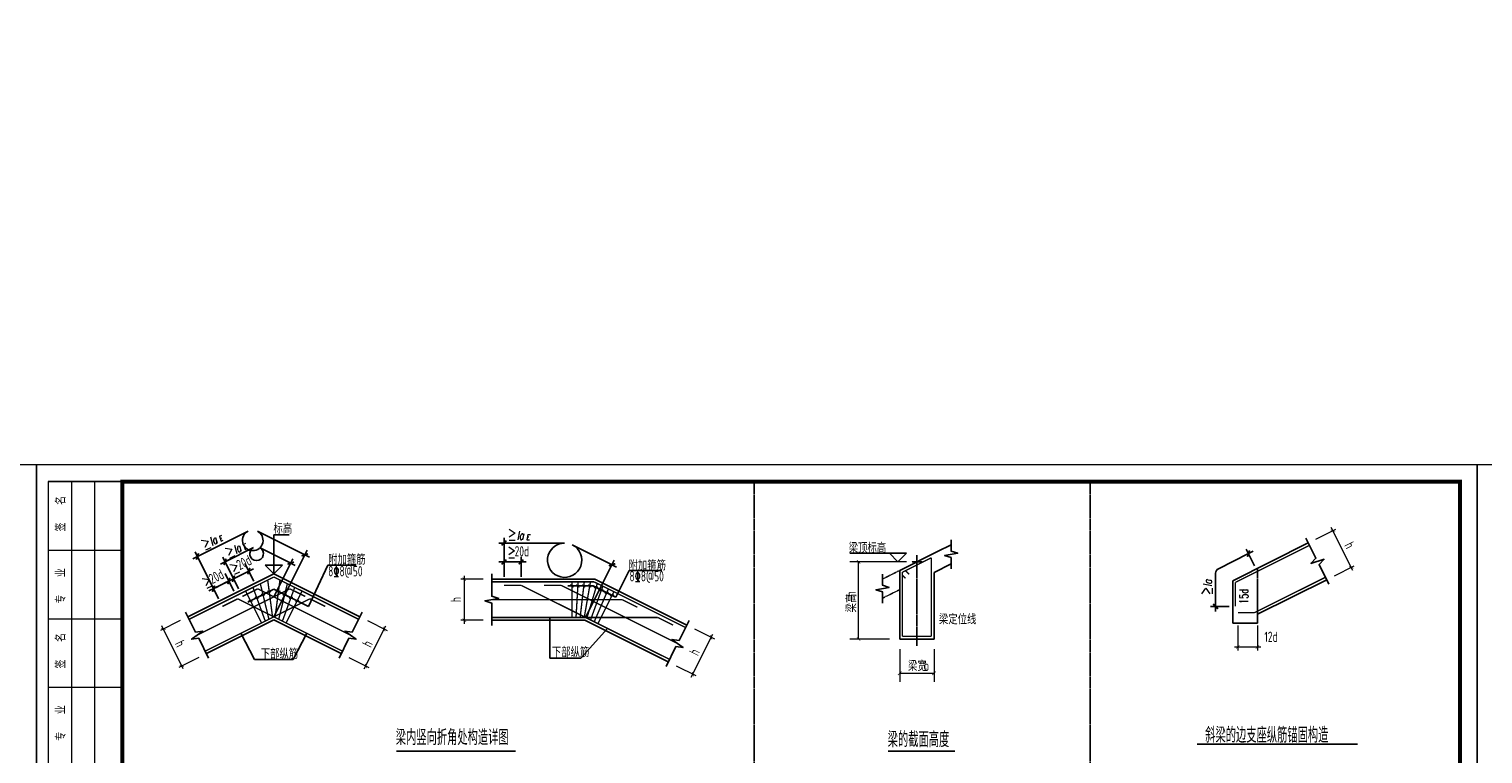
# Model space of a CAD drawing. Extents: x -13074 to 1448651, y 3648755 to 8081248.
# Tile 98 of 173: x 560778 to 561202, y 3858164 to 3858375. Entities that reach past the tile are written whole.
import ezdxf

# ---------------------------------------------------------------- set-up
doc = ezdxf.new("R2010")
doc.units = 0
doc.header["$PDMODE"] = 32
doc.header["$PDSIZE"] = 0.2
doc.linetypes.add('DASH', pattern=[0.35, 0.25, -0.1])
doc.linetypes.add('DOTE', pattern=[2.42, 2, -0.2, 0.02, -0.2])
doc.layers.get('0').update_dxf_attribs({"linetype": 'CONTINUOUS'})
doc.layers.get('Defpoints').update_dxf_attribs({"linetype": 'CONTINUOUS'})
for name, color, linetype in [('BAR', 2, 'CONTINUOUS'), ('DIM', 3, 'CONTINUOUS'), ('DOTE', 1, 'DOTE'), ('jj', 251, 'CONTINUOUS'), ('PUB_DIM', 3, 'CONTINUOUS'), ('TXT', 3, 'CONTINUOUS'), ('WALL', 9, 'CONTINUOUS')]:
    doc.layers.add(name, color=color, linetype=linetype)
doc.layers.add('SHEET', color=1, linetype='CONTINUOUS', lineweight=15)
doc.styles.add('_HZTXT', font='SIMPLEX.SHX', dxfattribs={"width": 0.8, "bigfont": 'HZTXT.shx'})
doc.styles.add('_ITALIC', font='italic.shx', dxfattribs={"width": 0.7})
doc.styles.add('DIM_FONT', font='SIMPLEX.shx', dxfattribs={"width": 0.8})
doc.styles.add('FHZ', font='FangSong_GB2312.ttf', dxfattribs={"width": 0.707, "height": 300})
doc.styles.add('TSSD_Dimension', font='tssdeng.shx', dxfattribs={"width": 0.7, "bigfont": '1hztxt.shx'})
doc.dimstyles.new('DIMN', dxfattribs={"dimtxt": 300, "dimasz": 100, "dimexe": 250, "dimexo": 300, "dimgap": 150, "dimtad": 1, "dimdec": 0, "dimzin": 0, "dimdsep": 46, "dimtxsty": 'DIM_FONT', "dimblk": 'ARCHTICK', "dimcen": 0.09, "dimclrt": 7, "dimazin": 2, "dimtfac": 1, "dimtdec": 0, "dimtix": 1, "dimtmove": 2, "dimatfit": 3, "dimldrblk": 'ARCHTICK', "dimfxl": 1, "dimtolj": 1, "dimtzin": 0, "dimarcsym": 0})
doc.dimstyles.new('TSSD_100_100', dxfattribs={"dimtxt": 300, "dimasz": 100, "dimexe": 100, "dimexo": 250, "dimgap": 100, "dimtad": 1, "dimdec": 0, "dimzin": 0, "dimdsep": 46, "dimtxsty": 'TSSD_Dimension', "dimblk": 'ARCHTICK', "dimcen": 0, "dimdle": 100, "dimclrt": 7, "dimadec": 0, "dimazin": 0, "dimtfac": 1, "dimtdec": 0, "dimtix": 1, "dimtmove": 2, "dimatfit": 3, "dimfxl": 1, "dimtolj": 1, "dimtzin": 0, "dimarcsym": 0})

# ---------------------------------------------------------------- blocks, each defined once
blk = doc.blocks.new('_DIMX')
blk.add_line((-150, 0), (150, 0))
at = {"const_width": 50}
blk.add_lwpolyline([(-70, -70), (70, 70)], dxfattribs=at)
blk = doc.blocks.new('_ARCHTICK')
at = {"color": 0, "linetype": 'ByBlock', "const_width": 0.15}
blk.add_lwpolyline([(-0.5, -0.5), (0.5, 0.5)], dxfattribs=at)
blk = doc.blocks.new('*D1648')
at = {"layer": 'Defpoints', "color": 0, "lineweight": 13}
for p in [(784096, 276162), (783380, 275804), (784632, 275088)]:
    blk.add_point(p, dxfattribs=at)
at = {"layer": 'PUB_DIM', "color": 0, "lineweight": -2}
for p, q in [((783872, 276050), (783291, 275759)), ((783961, 274641), (783335, 275893)), ((784409, 274976), (783827, 274686))]:
    blk.add_line(p, q, dxfattribs=at)
at = {"layer": 'PUB_DIM', "color": 0, "lineweight": -2, "xscale": 100, "yscale": 100, "zscale": 100}
for p, rotation in [((783380, 275804), 116.5650511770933), ((783917, 274730), 296.5650511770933)]:
    blk.add_blockref('_ARCHTICK', p, dxfattribs=dict(at, rotation=rotation))
at = {"layer": 'PUB_DIM', "color": 7, "insert": (783872, 275379), "char_height": 300, "attachment_point": 5, "rotation": 296.5651, "style": 'TSSD_Dimension'}
blk.add_mtext('\\A1;h', dxfattribs=at)
blk = doc.blocks.new('*D1649')
at = {"layer": 'Defpoints', "color": 0, "lineweight": 13}
for p in [(789104, 276162), (789820, 275804), (788568, 275088)]:
    blk.add_point(p, dxfattribs=at)
at = {"layer": 'PUB_DIM', "color": 0, "lineweight": -2}
for p, q in [((789328, 276050), (789909, 275759)), ((789238, 274641), (789865, 275893)), ((788791, 274976), (789373, 274686))]:
    blk.add_line(p, q, dxfattribs=at)
at = {"layer": 'PUB_DIM', "color": 0, "lineweight": -2, "xscale": 100, "yscale": 100, "zscale": 100}
for p, rotation in [((789820, 275804), 63.43494882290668), ((789283, 274730), 243.4349488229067)]:
    blk.add_blockref('_ARCHTICK', p, dxfattribs=dict(at, rotation=rotation))
at = {"layer": 'PUB_DIM', "color": 7, "insert": (789328, 275379), "char_height": 300, "attachment_point": 5, "rotation": 63.4349, "style": 'TSSD_Dimension'}
blk.add_mtext('\\A1;h', dxfattribs=at)
blk = doc.blocks.new('*D1650')
at = {"layer": 'Defpoints', "color": 0, "lineweight": 13}
for p in [(792155, 277261), (792955, 277261), (792955, 276061)]:
    blk.add_point(p, dxfattribs=at)
at = {"layer": 'PUB_DIM', "color": 0, "lineweight": -2}
for p, q in [((792705, 277261), (792055, 277261)), ((792155, 275961), (792155, 277361)), ((792705, 276061), (792055, 276061))]:
    blk.add_line(p, q, dxfattribs=at)
at = {"layer": 'PUB_DIM', "color": 0, "lineweight": -2, "xscale": 100, "yscale": 100, "zscale": 100}
for p, rotation in [((792155, 277261), 90), ((792155, 276061), 270)]:
    blk.add_blockref('_ARCHTICK', p, dxfattribs=dict(at, rotation=rotation))
at = {"layer": 'PUB_DIM', "color": 7, "insert": (791905, 276661), "char_height": 300, "attachment_point": 5, "rotation": 90, "style": 'TSSD_Dimension'}
blk.add_mtext('\\A1;h', dxfattribs=at)
blk = doc.blocks.new('*D1651')
at = {"layer": 'Defpoints', "color": 0, "lineweight": 13}
for p in [(798639, 275920), (799354, 275562), (798102, 274846)]:
    blk.add_point(p, dxfattribs=at)
at = {"layer": 'PUB_DIM', "color": 0, "lineweight": -2}
for p, q in [((798773, 274399), (799399, 275651)), ((798862, 275808), (799444, 275517)), ((798326, 274734), (798907, 274444))]:
    blk.add_line(p, q, dxfattribs=at)
at = {"layer": 'PUB_DIM', "color": 0, "lineweight": -2, "xscale": 100, "yscale": 100, "zscale": 100}
for p, rotation in [((799354, 275562), 63.43494882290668), ((798818, 274488), 243.4349488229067)]:
    blk.add_blockref('_ARCHTICK', p, dxfattribs=dict(at, rotation=rotation))
at = {"layer": 'PUB_DIM', "color": 7, "insert": (798862, 275137), "char_height": 300, "attachment_point": 5, "rotation": 63.4349, "style": 'TSSD_Dimension'}
blk.add_mtext('\\A1;h', dxfattribs=at)
blk = doc.blocks.new('*D1652')
at = {"layer": 'Defpoints', "color": 0, "lineweight": 13}
for p in [(804849, 275513), (805849, 275513), (805849, 274513)]:
    blk.add_point(p, dxfattribs=at)
at = {"layer": 'PUB_DIM', "color": 0, "lineweight": -2}
for p, q in [((804849, 275213), (804849, 274263)), ((805849, 275213), (805849, 274263)), ((804849, 274513), (805849, 274513))]:
    blk.add_line(p, q, dxfattribs=at)
at = {"layer": 'PUB_DIM', "color": 0, "lineweight": -2, "xscale": 100, "yscale": 100, "zscale": 100, "rotation": 180}
blk.add_blockref('_ARCHTICK', (804849, 274513), dxfattribs=at)
at = {"layer": 'PUB_DIM', "color": 0, "lineweight": -2, "xscale": 100, "yscale": 100, "zscale": 100}
blk.add_blockref('_ARCHTICK', (805849, 274513), dxfattribs=at)
blk = doc.blocks.new('*D1653')
at = {"layer": 'Defpoints', "color": 0, "lineweight": 13}
for p in [(803649, 277763), (805349, 277763), (804849, 275513)]:
    blk.add_point(p, dxfattribs=at)
at = {"layer": 'PUB_DIM', "color": 0, "lineweight": -2}
for p, q in [((805049, 277763), (803399, 277763)), ((803649, 275513), (803649, 277763)), ((804549, 275513), (803399, 275513))]:
    blk.add_line(p, q, dxfattribs=at)
at = {"layer": 'PUB_DIM', "color": 0, "lineweight": -2, "xscale": 100, "yscale": 100, "zscale": 100}
for p, rotation in [((803649, 277763), 90), ((803649, 275513), 270)]:
    blk.add_blockref('_ARCHTICK', p, dxfattribs=dict(at, rotation=rotation))
blk = doc.blocks.new('*D1654')
at = {"layer": 'Defpoints', "color": 0, "lineweight": 13}
for p in [(817477, 278675), (816762, 278317), (817298, 277243)]:
    blk.add_point(p, dxfattribs=at)
at = {"layer": 'PUB_DIM', "color": 0, "lineweight": -2}
for p, q in [((816985, 278429), (817567, 278719)), ((818058, 277512), (817432, 278764)), ((817522, 277355), (818103, 277646))]:
    blk.add_line(p, q, dxfattribs=at)
at = {"layer": 'PUB_DIM', "color": 0, "lineweight": -2, "xscale": 100, "yscale": 100, "zscale": 100}
for p, rotation in [((817477, 278675), 116.565051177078), ((818014, 277601), 296.565051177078)]:
    blk.add_blockref('_ARCHTICK', p, dxfattribs=dict(at, rotation=rotation))
at = {"layer": 'PUB_DIM', "color": 7, "insert": (817969, 278250), "char_height": 300, "attachment_point": 5, "rotation": 296.5651, "style": 'TSSD_Dimension'}
blk.add_mtext('\\A1;h', dxfattribs=at)
blk = doc.blocks.new('*D1655')
at = {"layer": 'Defpoints', "color": 0, "lineweight": 13}
for p in [(814708, 276159), (815278, 276159), (814708, 275280)]:
    blk.add_point(p, dxfattribs=at)
at = {"layer": 'PUB_DIM', "color": 0, "lineweight": -2}
for p, q in [((814708, 275909), (814708, 275180)), ((815278, 275909), (815278, 275180)), ((815378, 275280), (814608, 275280))]:
    blk.add_line(p, q, dxfattribs=at)
at = {"layer": 'PUB_DIM', "color": 0, "lineweight": -2, "xscale": 100, "yscale": 100, "zscale": 100, "rotation": 180}
blk.add_blockref('_ARCHTICK', (814708, 275280), dxfattribs=at)
at = {"layer": 'PUB_DIM', "color": 0, "lineweight": -2, "xscale": 100, "yscale": 100, "zscale": 100}
blk.add_blockref('_ARCHTICK', (815278, 275280), dxfattribs=at)
at = {"layer": 'PUB_DIM', "color": 7, "insert": (815675, 275579), "char_height": 300, "attachment_point": 5, "style": 'TSSD_Dimension'}
blk.add_mtext('\\A1;12d', dxfattribs=at)
blk = doc.blocks.new('*D1656')
at = {"layer": 'Defpoints', "color": 0, "lineweight": 13}
for p in [(795706, 267581), (795535, 266220), (795134, 265865), (795134, 265865), (795733, 266164)]:
    blk.add_point(p, dxfattribs=at)
at = {"layer": 'PUB_DIM', "color": 0, "lineweight": -2}
blk.add_arc((795134, 265865), 536, 26.5651, 71.5651, dxfattribs=at)
at = {"layer": 'PUB_DIM', "color": 0, "lineweight": -2, "xscale": 100, "yscale": 100, "zscale": 100}
for p, rotation in [((795303, 266373), 161.5650511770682), ((795614, 266104), 296.5650511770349)]:
    blk.add_blockref('_ARCHTICK', p, dxfattribs=dict(at, rotation=rotation))
blk = doc.blocks.new('123')
at = {"color": 7, "linetype": 'Continuous', "lineweight": 13}
for p, q in [((788425.3, 277606.4), (788425.3, 277364.2)), ((788449.5, 277364.2), (788470.5, 277364.2)), ((797209.2, 277457.9), (797209.2, 277217.3)), ((797235.4, 277217.4), (797254.9, 277217.4))]:
    blk.add_line(p, q, dxfattribs=at)
at = {"color": 7}
blk.add_line((815278.2, 275980.1), (814558.2, 275980.1), dxfattribs=at)
at = {"color": 7, "const_width": 50}
for points in [[(790167.2, 272238.6), (793648.3, 272238.6)], [(804510.7, 272238.6), (806463.3, 272238.6)], [(813520.9, 272444.6), (818202.2, 272444.6)]]:
    blk.add_lwpolyline(points, dxfattribs=at)
at = {"layer": 'BAR', "color": 7, "linetype": 'DASH'}
blk.add_line((815278.2, 276233.5), (815278.2, 277575.1), dxfattribs=at)
at = {"layer": 'BAR', "color": 7, "const_width": 40}
for points in [[(814638.2, 277165.7), (816797.3, 278245.2)], [(804928.7, 277464), (805768.7, 277884)], [(805768.7, 277884), (805768.7, 275593.5)], [(784131.3, 276090), (786599.9, 277324.3)], [(786421, 277234.9), (786564.1, 276143.7)], [(789068.5, 276090), (786599.9, 277324.3)], [(786778.8, 277234.9), (786635.7, 276143.7)], [(804918.7, 277385.8), (805021.1, 277283.4)], [(804928.7, 277464), (804928.7, 275593.5)], [(805024.9, 277501.9), (805127.3, 277399.5)], [(815198.2, 276282.9), (817262.4, 277315)], [(784363.8, 275624.9), (787069.5, 276977.7)], [(785683.1, 276754.1), (786130.3, 276977.7)], [(785777, 276912.9), (786242.1, 275982.7)], [(785991.7, 277020.2), (786349.5, 276036.3)], [(788836, 275624.9), (786130.3, 276977.7)], [(786206.3, 277127.5), (786456.8, 276090)], [(786993.4, 277127.5), (786743, 276090)], [(787208.1, 277020.2), (786850.3, 276036.3)], [(787422.8, 276912.9), (786957.7, 275982.7)], [(787516.7, 276754.1), (787069.5, 276977.7)], [(792955.5, 277181.2), (795936.6, 277181.2)], [(793311.1, 277081.2), (793811.1, 277081.2)], [(798137.9, 274917.8), (793811.1, 277081.2)], [(794473.8, 277081.2), (794973.8, 277081.2)], [(798370.4, 275382.9), (794973.8, 277081.2)], [(795291.1, 277181.2), (795291.1, 276141.2)], [(795471.1, 277181.2), (795411.1, 276141.2)], [(795651.1, 277181.2), (795531.1, 276141.2)], [(795831.1, 277181.2), (795651.1, 276141.2)], [(796031, 277134), (795726.9, 276123.3)], [(796192, 277053.5), (795834.2, 276069.7)], [(798603, 275848), (795936.6, 277181.2)], [(796352.9, 276973), (795941.5, 276016)], [(796513.9, 276892.5), (796048.8, 275962.3)], [(814638.2, 277165.7), (814638.2, 276465.7)], [(784596.4, 275159.8), (787650.8, 276687)], [(785101.7, 276463.4), (785548.9, 276687)], [(788603.4, 275159.8), (785548.9, 276687)], [(788098.1, 276463.4), (787650.8, 276687)], [(792955.5, 276661.2), (796753, 276661.2)], [(797200.2, 276437.6), (796753, 276661.2)], [(792955.5, 276141.2), (797793, 276141.2)], [(798240.2, 275917.6), (797793, 276141.2)], [(815198.2, 276282.9), (814708.2, 276282.9)], [(805768.7, 275593.5), (804928.7, 275593.5)]]:
    blk.add_lwpolyline(points, dxfattribs=at)
at = {"layer": 'DOTE', "color": 7}
for p, q in [((805498.7, 277763.5), (805198.7, 277763.5)), ((805348.7, 277963.5), (805348.7, 275313.5))]:
    blk.add_line(p, q, dxfattribs=at)
at = {"layer": 'jj', "color": 7, "linetype": 'DASH', "ltscale": 4}
for p, q in [((800609.1, 280124.4), (800609.1, 260976.4)), ((810399.2, 280124.4), (810399.2, 260976.4))]:
    blk.add_line(p, q, dxfattribs=at)
at = {"layer": 'PUB_DIM', "color": 7}
for p, q in [((784372.8, 277921.3), (785850.8, 278660.4)), ((787503.3, 277968.3), (786119.1, 278660.4)), ((786599.9, 278552.9), (787051.1, 278552.9)), ((786599.9, 277413.7), (786599.9, 278552.9)), ((785177.8, 277764.8), (786007.3, 278179.6)), ((787091.8, 277726.8), (786186.2, 278179.6)), ((787570.4, 278102.5), (786599.9, 276161.5)), ((793311.1, 277331.2), (793311.1, 278461.2)), ((793311.1, 278311.2), (795079.1, 278311.2)), ((796460.3, 277679.6), (795302.7, 278258.4)), ((815197.7, 277646.7), (814951.8, 278138.6)), ((784989.9, 276687), (784305.7, 278055.5)), ((785571.3, 276977.7), (785110.7, 277899)), ((786018.5, 277201.3), (785759.1, 277720.1)), ((786599.9, 277413.7), (786349.9, 277663.7)), ((786349.9, 277663.7), (786849.9, 277663.7)), ((787156.4, 277855.9), (786599.9, 276742.9)), ((786849.9, 277663.7), (786599.9, 277413.7)), ((788178.8, 277663.7), (787609.5, 276461.8)), ((788178.8, 277663.7), (789000.7, 277663.7)), ((793311.1, 277761.2), (793811.1, 277761.2)), ((793811.1, 277331.2), (793811.1, 277911.2)), ((796527.4, 277813.8), (795691.1, 276141.2)), ((803398.7, 278013.5), (804798.7, 278013.5)), ((805048.7, 278013.5), (804548.7, 278013.5)), ((804548.7, 278013.5), (804798.7, 277763.5)), ((804798.7, 277763.5), (805048.7, 278013.5)), ((814141.2, 277565.6), (815018.9, 278004.5)), ((785437.1, 276910.6), (785177.8, 277429.4)), ((785423.7, 277272.9), (785870.9, 277496.5)), ((796958.8, 277511.2), (796568.7, 276731)), ((796958.8, 277511.2), (797913.7, 277511.2)), ((814058.2, 277431.4), (814058.2, 276465.7)), ((784842.3, 276982.2), (785289.6, 277205.8)), ((785920.1, 276626.7), (786599.9, 276966.5)), ((787609.5, 276461.8), (786599.9, 276966.5)), ((795169.9, 277061.2), (795908.3, 277061.2)), ((796568.7, 276731), (795908.3, 277061.2)), ((814458.2, 276465.7), (813908.2, 276465.7)), ((794651.7, 276141.2), (794651.7, 274959.2)), ((785636, 275679.6), (786036, 274916.5)), ((787563.8, 275679.6), (787163.8, 274916.5)), ((796329, 275822.3), (795555.5, 274959.2)), ((787163.8, 274916.5), (786036, 274916.5)), ((795555.5, 274959.2), (794651.7, 274959.2))]:
    blk.add_line(p, q, dxfattribs=at)
for points in [[(806348.7, 278407.6), (806348.7, 278079.9), (806540.7, 278015.9), (806156.7, 277951.9), (806348.7, 277887.9), (806348.7, 277560.3)], [(817365.3, 277109.3), (817074.6, 277690.7), (817223.6, 277839.7), (816836.1, 277720.5), (816985.1, 277869.6), (816694.4, 278450.9)], [(792955.5, 275911.2), (792955.5, 276561.2), (792755.5, 276627.9), (793155.5, 276694.6), (792955.5, 276761.2), (792955.5, 277411.2)], [(804348.7, 277407.6), (804348.7, 277079.9), (804540.7, 277015.9), (804156.7, 276951.9), (804348.7, 276887.9), (804348.7, 276560.3)], [(784699.2, 274954.1), (784408.6, 275535.5), (784199.9, 275505.6), (784527.8, 275744.1), (784319.1, 275714.3), (784028.4, 276295.7)], [(788500.6, 274954.1), (788791.2, 275535.5), (788999.9, 275505.6), (788672, 275744.1), (788880.7, 275714.3), (789171.4, 276295.7)], [(798035, 274712.1), (798325.7, 275293.5), (798534.4, 275263.7), (798206.4, 275502.2), (798415.1, 275472.4), (798705.8, 276053.7)]]:
    blk.add_lwpolyline(points, dxfattribs=at)
blk.add_lwpolyline([(805348.7, 275913.5, 0, 80, 0), (805598.7, 275913.5, 0, 0, 0), (807040.9, 275913.5, 0, 0, 0)], format="xyseb", dxfattribs=at)
for centre, radius, start, end in [((785985, 278392), 300, 63.43495, 116.56505), ((786096.8, 278000.7), 200, 63.43495, 116.56505), ((795079.1, 277811.2), 500, 63.43495, 90), ((814208.2, 277431.4), 150, 116.56505, 180)]:
    blk.add_arc(centre, radius, start, end, dxfattribs=at)
at = {"layer": 'SHEET', "color": 7}
for p, q in [((782183.6, 280106.6), (780023.6, 280106.6)), ((780023.6, 280106.6), (782183.6, 280106.6)), ((780023.6, 280106.6), (780023.6, 268106.7)), ((780698.6, 280106.6), (780698.6, 268106.7)), ((781373.6, 280106.6), (781373.6, 268106.7)), ((780023.6, 278106.6), (782183.6, 278106.6)), ((780023.6, 276106.6), (782183.6, 276106.6)), ((780023.6, 276106.6), (782183.6, 276106.6)), ((780023.6, 276106.6), (782183.6, 276106.6)), ((780023.6, 274106.6), (782183.6, 274106.6))]:
    blk.add_line(p, q, dxfattribs=at)
blk.add_lwpolyline([(821683.4, 250906.8), (779683.6, 250906.8), (779683.6, 280606.6), (821683.4, 280606.6)], close=True, dxfattribs=at)
at = {"layer": 'SHEET', "color": 7, "const_width": 120}
blk.add_lwpolyline([(782183.6, 280106.6), (821183.4, 280106.6), (821183.4, 251406.8), (782183.6, 251406.8)], close=True, dxfattribs=at)
at = {"layer": 'WALL', "color": 7}
for p, q in [((805948.7, 278063.5), (806348.7, 278263.5)), ((814558.2, 277215.1), (816761.5, 278316.8)), ((804848.7, 277513.5), (805948.7, 278063.5)), ((805848.7, 277454.4), (806348.7, 277704.4)), ((784095.5, 276161.5), (786599.9, 277413.7)), ((789104.3, 276161.5), (786599.9, 277413.7)), ((792955.5, 277261.2), (795955.5, 277261.2)), ((798638.8, 275919.6), (795955.5, 277261.2)), ((804848.7, 277513.5), (804848.7, 275513.5)), ((805848.7, 277454.4), (805848.7, 275513.5)), ((815278.2, 276233.5), (817298.2, 277243.5)), ((814558.2, 277215.1), (814558.2, 275980.1)), ((784632.2, 275088.2), (786599.9, 276072.1)), ((788567.6, 275088.2), (786599.9, 276072.1)), ((792955.5, 276061.2), (795672.2, 276061.2)), ((798102.1, 274846.3), (795672.2, 276061.2)), ((815278.2, 276233.5), (815278.2, 275980.1)), ((805848.7, 275513.5), (804848.7, 275513.5))]:
    blk.add_line(p, q, dxfattribs=at)
at = {"layer": 'WALL', "color": 7, "linetype": 'DASH'}
for p, q in [((804348.7, 277263.5), (804848.7, 277513.5)), ((804348.7, 276704.4), (804848.7, 276954.4))]:
    blk.add_line(p, q, dxfattribs=at)
at = {"layer": 'PUB_DIM', "color": 7}
for p, rotation in [((787503.3, 277968.3), 333.4349488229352), ((815018.9, 278004.5), 206.565051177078), ((784372.8, 277921.3), 26.56505117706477), ((785177.8, 277764.8), 26.56505117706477), ((787091.8, 277726.8), 333.4349488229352), ((796460.3, 277679.6), 333.4349488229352), ((785289.6, 277205.8), 26.56505117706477), ((785423.7, 277272.9), 26.56505117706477), ((785870.9, 277496.5), 26.56505117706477), ((784842.3, 276982.2), 26.56505117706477), ((814058.2, 276465.7), 90)]:
    blk.add_blockref('_DIMX', p, dxfattribs=dict(at, rotation=rotation))
for p in [(793311.1, 278311.2), (793311.1, 277761.2), (793811.1, 277761.2)]:
    blk.add_blockref('_DIMX', p, dxfattribs=at)
at = {"layer": 'PUB_DIM', "color": 7, "yscale": 0.599999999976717, "zscale": 0.6}
for p, xscale, rotation in [((786101.8, 276717.5), -0.600000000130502, 26.56505117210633), ((786283.4, 276808.3), -0.600000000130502, 26.56505117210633), ((786465, 276899.1), -0.600000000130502, 26.56505117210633), ((786734.7, 276899.1), 0.6000000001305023, 333.4349488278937), ((786916.4, 276808.3), 0.6000000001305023, 333.4349488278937), ((787098, 276717.5), 0.6000000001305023, 333.4349488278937), ((795995.9, 277017.4), 0.6000000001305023, 333.4349488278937), ((796150.7, 276940), 0.6000000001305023, 333.4349488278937), ((796305.5, 276862.6), 0.6000000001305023, 333.4349488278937), ((796460.3, 276785.2), 0.6000000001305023, 333.4349488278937), ((785920.1, 276626.7), -0.600000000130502, 26.56505117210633), ((787279.7, 276626.7), 0.6000000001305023, 333.4349488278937)]:
    blk.add_blockref('_DIMX', p, dxfattribs=dict(at, xscale=xscale, rotation=rotation))
at = {"layer": 'PUB_DIM', "color": 7, "xscale": -0.5999999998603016, "yscale": 0.599999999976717, "zscale": 0.6}
for p in [(795291.1, 277061.2), (795464.2, 277061.2), (795637.2, 277061.2), (795810.3, 277061.2)]:
    blk.add_blockref('_DIMX', p, dxfattribs=at)
at = {"color": 7, "style": 'DIM_FONT', "width": 0.7}
blk.add_text('15d', height=250, rotation=90, dxfattribs=at).set_placement((815008.8, 276537.6))
at = {"color": 7, "style": 'TSSD_Dimension', "width": 0.7}
for s, p in [('   斜梁的边支座纵筋锚固构造', (813182.6, 272485.9)), ('梁内竖向折角处构造详图', (790155, 272417.5)), ('梁的截面高度', (804498.4, 272357.1))]:
    blk.add_text(s, height=450, dxfattribs=at).set_placement(p)
at = {"layer": 'DIM', "color": 7, "style": 'FHZ', "width": 0.75}
for s, p in [('签    名', (780500.9, 278651.5)), ('专    业', (780500.9, 276545.1)), ('签    名', (780500.9, 274651.5)), ('专    业', (780500.9, 272545.1))]:
    blk.add_text(s, height=250, rotation=90, dxfattribs=at).set_placement(p)
at = {"layer": 'TXT', "color": 7}
for s, height, style, width, p in [('标高', 300, 'TSSD_Dimension', 0.7, (786589.5, 278587)), ('≥', 350, '_HZTXT', 0.8, (793418.2, 278398)), ('la', 250, '_ITALIC', 0.7, (793682.4, 278411.2)), ('E', 150, '_ITALIC', 0.7, (793957.4, 278411.2)), ('≥', 350, '_HZTXT', 0.8, (793404.4, 277882.9)), ('20d', 300, 'TSSD_Dimension', 0.7, (793620.9, 277922.3)), ('梁顶标高', 300, 'TSSD_Dimension', 0.7, (803361.1, 278025.4)), ('附加箍筋', 300, 'TSSD_Dimension', 0.7, (788183, 277682.5)), ('附加箍筋', 300, 'TSSD_Dimension', 0.7, (796941.9, 277513.1)), ('8%%1318@50', 300, 'TSSD_Dimension', 0.7, (788183, 277341.2)), ('8%%1318@50', 300, 'TSSD_Dimension', 0.7, (796968.9, 277194.4)), ('梁定位线', 300, 'TSSD_Dimension', 0.7, (805991.7, 275939.4)), ('下部纵筋', 300, 'TSSD_Dimension', 0.7, (786216.6, 274933)), ('下部纵筋', 300, 'TSSD_Dimension', 0.7, (794706.6, 274982.3)), ('梁宽', 300, 'TSSD_Dimension', 0.7, (805091.7, 274579.9)), ('b', 300, 'TSSD_Dimension', 0.7, (805555.6, 274582.1))]:
    blk.add_text(s, height=height, dxfattribs=dict(at, style=style, width=width)).set_placement(p)
for s, height, rotation, style, width, p in [('E', 150, 26.56505, '_ITALIC', 0.7, (785042.1, 278355.4)), ('≥', 350, 26.56505, '_HZTXT', 0.8, (784577.7, 278091.1)), ('la', 250, 26.56505, '_ITALIC', 0.7, (784796.1, 278232.4)), ('≥', 350, 26.56505, '_HZTXT', 0.8, (785275.7, 277854.5)), ('la', 250, 26.56505, '_ITALIC', 0.7, (785494.2, 277995.8)), ('E', 150, 26.56505, '_ITALIC', 0.7, (785740.2, 278118.7)), ('≥', 350, 26.56505, '_HZTXT', 0.8, (785415.7, 277379.7)), ('20d', 300, 26.56505, 'TSSD_Dimension', 0.7, (785607.1, 277517.5)), ('≥', 350, 26.56505, '_HZTXT', 0.8, (784610.2, 276971.7)), ('20d', 300, 26.56505, 'TSSD_Dimension', 0.7, (784801.6, 277109.5)), ('la', 250, 90, '_ITALIC', 0.7, (813949, 277048.1)), ('h', 300, 90, 'TSSD_Dimension', 0.7, (803569.6, 276755.8)), ('梁高', 300, 90, 'TSSD_Dimension', 0.7, (803588.4, 276290.3)), ('≥', 350, 90, '_HZTXT', 0.8, (813972.6, 276782.2))]:
    blk.add_text(s, height=height, rotation=rotation, dxfattribs=dict(at, style=style, width=width)).set_placement(p)
at = {"layer": 'PUB_DIM', "color": 7}
dim = blk.add_angular_dim_2l(base=(795535.2, 266220.4), line1=((795732.5, 266163.8), (795133.8, 265864.5)), line2=((795133.8, 265864.5), (795706, 267580.9)), text=' ', dimstyle='TSSD_100_100', dxfattribs=at)
dim.commit()
dim.dimension.update_dxf_attribs({"geometry": '*D1656', "text_midpoint": (426562.1, 722353.3)})
for base, p1, p2, angle, text, dimstyle, picture, middle in [((817477.1, 278674.5), (817298.2, 277243.5), (816761.5, 278316.8), 116.56505, 'h', 'TSSD_100_100', '*D1654', (817969, 278249.7)), ((803648.7, 277763.5), (804848.7, 275513.5), (805348.7, 277763.5), 90, ' ', 'DIMN', '*D1653', (803648.7, 276638.5)), ((792155.5, 277261.2), (792955.5, 276061.2), (792955.5, 277261.2), 270, 'h', 'TSSD_100_100', '*D1650', (791905.5, 276661.2)), ((783380, 275803.8), (784632.2, 275088.2), (784095.5, 276161.5), 296.56505, 'h', 'TSSD_100_100', '*D1648', (783871.9, 275378.9)), ((789819.8, 275803.8), (788567.6, 275088.2), (789104.3, 276161.5), 63.43495, 'h', 'TSSD_100_100', '*D1649', (789327.9, 275378.9)), ((799354.3, 275561.8), (798102.1, 274846.3), (798638.8, 275919.6), 63.43495, 'h', 'TSSD_100_100', '*D1651', (798862.4, 275137))]:
    dim = blk.add_linear_dim(base=base, p1=p1, p2=p2, angle=angle, text=text, dimstyle=dimstyle, dxfattribs=at)
    dim.commit()
    dim.dimension.update_dxf_attribs({"geometry": picture, "text_midpoint": middle})
dim = blk.add_linear_dim(base=(814708.2, 275280.1), p1=(815278.2, 276159.5), p2=(814708.2, 276159.5), text='12d', dimstyle='TSSD_100_100', dxfattribs=at)
dim.commit()
dim.dimension.update_dxf_attribs({"geometry": '*D1655', "text_midpoint": (815675, 275579.1), "dimtype": 160})
dim = blk.add_linear_dim(base=(805848.7, 274513.5), p1=(804848.7, 275513.5), p2=(805848.7, 275513.5), text=' ', dimstyle='DIMN', dxfattribs=at)
dim.commit()
dim.dimension.update_dxf_attribs({"geometry": '*D1652', "text_midpoint": (805348.7, 274513.5)})

msp = doc.modelspace()

# ---------------------------------------------------------------- linework, layer by layer
at = {"layer": 'SHEET', "color": 7}
for points in [[(560779.96, 3857951.144), (560359.96, 3857951.144), (560359.96, 3858248.144), (560779.96, 3858248.144)], [(561619.957, 3857951.144), (561199.958, 3857951.144), (561199.958, 3858248.144), (561619.957, 3858248.144)]]:
    msp.add_lwpolyline(points, close=True, dxfattribs=at)

# ---------------------------------------------------------------- block references
at = {"linetype": 'Continuous', "lineweight": 13, "xscale": 0.01000000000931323, "yscale": 0.009999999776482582, "zscale": 0.01}
msp.add_blockref('123', (552983.124, 3855442.078), dxfattribs=at)

doc.saveas('drawing.dxf')
